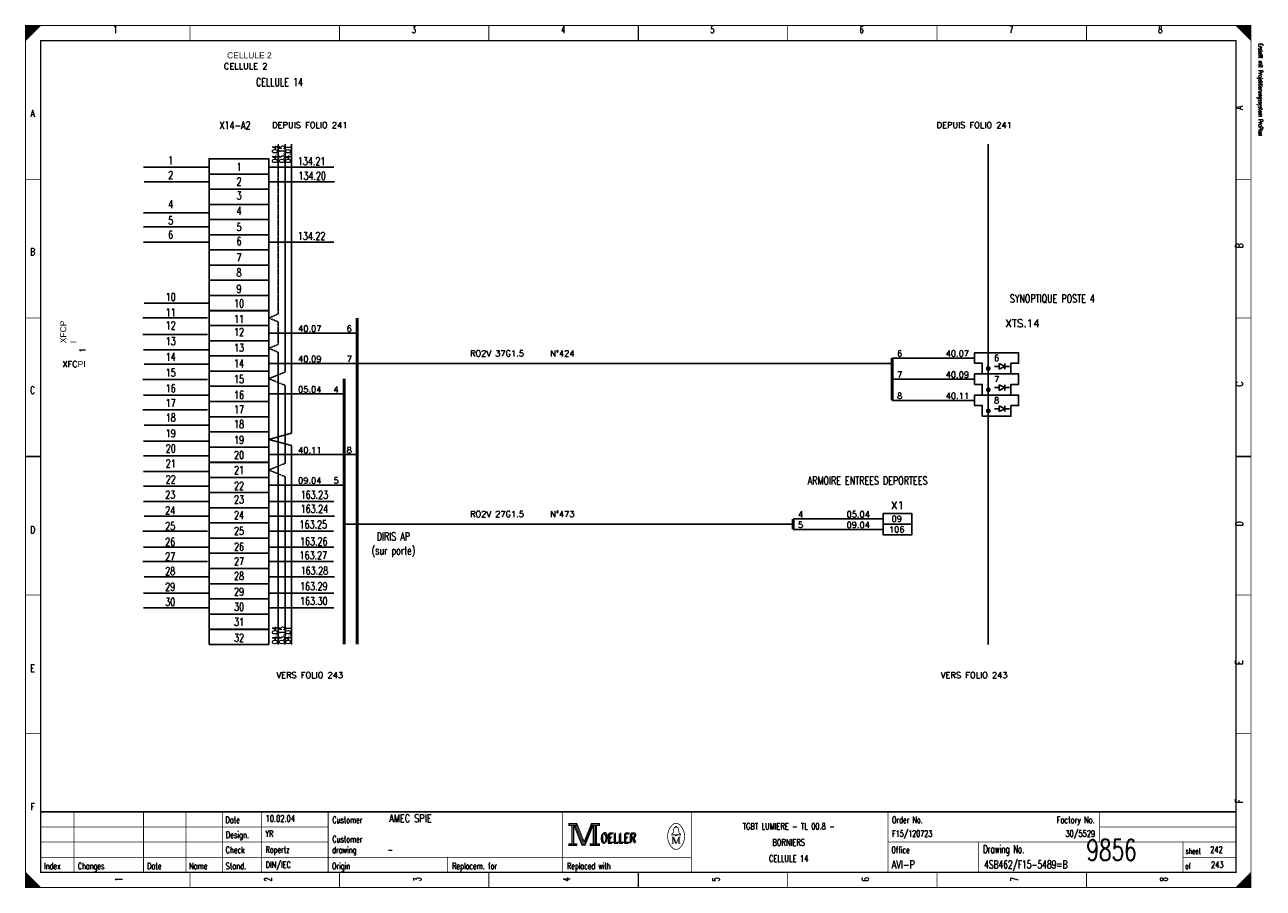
# Model space of a CAD drawing. Extents: x 0 to 409, y 0 to 285.
import ezdxf
from ezdxf.enums import TextEntityAlignment as Align

# ---------------------------------------------------------------- set-up
doc = ezdxf.new("R2010")
doc.units = 0
doc.header["$MEASUREMENT"] = 0
doc.linetypes.add('CONTINU', pattern=[0])
doc.linetypes.add('DISCONTINU', pattern=[0.15, 0.1, -0.05])
doc.layers.get('0').update_dxf_attribs({"color": 9, "linetype": 'CONTINUOUS'})
for name, color, linetype in [('POINTILLE', 5, 'DISCONTINU'), ('SCH-3', 3, 'CONTINU'), ('TEXTE', 3, 'CONTINUOUS'), ('TRAIFIN', 1, 'CONTINUOUS'), ('TRAIGROS', 2, 'CONTINUOUS'), ('TRAIMOY', 4, 'CONTINUOUS')]:
    doc.layers.add(name, color=color, linetype=linetype)
doc.styles.get("Standard").update_dxf_attribs({"font": 'romans.shx', "bigfont": 'TXT.shx'})

# ---------------------------------------------------------------- blocks, each defined once
blk = doc.blocks.new('BRND')
at = {"layer": 'TRAIFIN'}
for p, q in [((0.8, -5.47), (0.8, -3.59)), ((0.8, -3.59), (2.68, -4.53)), ((2.68, -5.47), (2.68, -3.59)), ((-0.73, -4.53), (0.8, -4.53)), ((2.68, -4.53), (0.8, -5.47)), ((2.68, -4.53), (4.27, -4.53))]:
    blk.add_line(p, q, dxfattribs=at)
at = {"layer": 'TRAIMOY'}
blk.add_lwpolyline([(-4.75, -7), (-4.75, -3.5), (-7.25, -3.5), (-7.25, 0), (7.25, 0), (7.25, -3.5), (4.75, -3.5), (4.75, -7)], close=True, dxfattribs=at)

msp = doc.modelspace()

# ---------------------------------------------------------------- linework, layer by layer
at = {"color": 0, "linetype": 'Continuous'}
for p, q in [((38.98, 238.14), (60.31, 238.14)), ((80.59, 238.14), (101.92, 238.14)), ((39.16, 233.3), (60.49, 233.3)), ((80.77, 233.3), (102.1, 233.3)), ((38.98, 223.09), (60.31, 223.09)), ((38.98, 218.42), (60.31, 218.42)), ((38.98, 213.4), (60.31, 213.4)), ((80.59, 213.4), (101.92, 213.4)), ((39.16, 193.24), (60.49, 193.24)), ((38.8, 188.39), (60.13, 188.39)), ((38.8, 182.84), (60.13, 182.84)), ((38.98, 177.82), (60.31, 177.82)), ((39.16, 172.98), (60.49, 172.98)), ((38.8, 167.96), (60.13, 167.96)), ((38.98, 162.77), (60.31, 162.77)), ((38.8, 157.93), (60.13, 157.93)), ((39.16, 152.91), (60.49, 152.91)), ((38.98, 147.53), (60.31, 147.53)), ((38.98, 142.7), (60.31, 142.7)), ((38.98, 137.54), (60.31, 137.54)), ((38.98, 132.74), (60.31, 132.74)), ((38.98, 127.62), (60.31, 127.62)), ((80.59, 127.62), (101.92, 127.62)), ((39.16, 122.78), (60.49, 122.78)), ((80.77, 122.78), (102.1, 122.78)), ((38.8, 117.77), (60.13, 117.77)), ((80.41, 117.77), (101.74, 117.77)), ((38.98, 112.57), (60.31, 112.57)), ((80.59, 112.57), (101.92, 112.57)), ((38.8, 107.73), (60.13, 107.73)), ((80.41, 107.73), (101.74, 107.73)), ((39.16, 102.71), (60.49, 102.71)), ((80.77, 102.71), (102.1, 102.71)), ((38.98, 97.34), (60.31, 97.34)), ((80.59, 97.34), (101.92, 97.34)), ((38.98, 92.5), (60.31, 92.5)), ((80.59, 92.5), (101.92, 92.5))]:
    msp.add_line(p, q, dxfattribs=at)
at = {"color": 0, "const_width": 0.25, "flags": 128}
for points in [[(0, 285), (5, 285), (0, 280), (0, 285)], [(0, 142.5), (0, 285), (405, 285), (405, 0), (0, 0), (0, 142.5)], [(0.25, 285), (0.25, 280.25), (0.5, 280.5), (0.5, 285), (0.75, 285), (0.75, 280.75), (1, 281), (1, 285), (1.25, 285), (1.25, 281.25), (1.5, 281.5), (1.5, 285), (1.75, 285), (1.75, 281.75), (2, 282)], [(2, 282), (2, 285), (2.25, 285), (2.25, 282.25), (2.5, 282.5), (2.5, 285), (2.75, 285), (2.75, 282.75), (3, 283), (3, 285), (3.25, 285), (3.25, 283.25), (3.5, 283.5), (3.5, 285), (3.75, 285)], [(3.75, 285), (3.75, 283.75), (4, 284), (4, 285), (4.25, 285), (4.25, 284.25), (4.5, 284.5), (4.5, 285), (4.75, 285), (4.75, 284.75)], [(400, 285), (405, 280), (404.75, 280.25), (404.75, 285), (404.5, 285), (404.5, 280.5), (404.25, 280.75), (404.25, 285), (404, 285), (404, 281), (403.75, 281.25), (403.75, 285), (403.5, 285), (403.5, 281.5), (403.25, 281.75)], [(401.5, 283.5), (401.5, 285), (401.25, 285), (401.25, 283.75), (401, 284), (401, 285), (400.75, 285), (400.75, 284.25), (400.5, 284.5), (400.5, 285), (400.25, 285), (400.25, 284.75)], [(403.25, 281.75), (403.25, 285), (403, 285), (403, 282), (402.75, 282.25), (402.75, 285), (402.5, 285), (402.5, 282.5), (402.25, 282.75), (402.25, 285), (402, 285), (402, 283), (401.75, 283.25), (401.75, 285), (401.5, 285)], [(179.5, 21.2), (179.5, 20.5), (180.5, 20.5), (180.5, 14.5), (179.5, 14.5), (179.5, 13.8), (182.2, 13.8), (182.2, 14.5), (181.2, 14.5), (181.2, 20.5), (182.2, 20.5), (182.2, 21.2), (179.5, 21.2)], [(180.7, 20.7), (180.7, 14.3), (181, 14.3), (181, 20.7)], [(181.2, 20.5), (183.9, 13.8), (184.9, 13.8), (187.6, 20.5)], [(181.8, 20.5), (184.2, 14.6), (184.6, 14.6)], [(182.2, 21.2), (184.6, 15.2), (187, 21.2)], [(182.2, 20.5), (184.4, 14.9), (184.7, 14.9)], [(184.6, 14.2), (184.9, 14.2), (187.4, 20.5)], [(184.6, 14.6), (184.8, 14.6), (187.2, 20.5)], [(187.6, 20.5), (187.6, 14.5), (186.6, 14.5), (186.6, 13.8), (187.1, 13.8)], [(187, 21.2), (187, 20.5), (188, 20.5), (188, 14.5), (187, 14.5), (187, 13.8), (189.7, 13.8), (189.7, 14.5), (188.7, 14.5), (188.7, 20.5), (189.7, 20.5), (189.7, 21.2), (187, 21.2)], [(187.8, 20.7), (187.8, 14.3), (188.3, 14.3), (188.3, 20.7), (188.5, 20.7), (188.5, 14.3)], [(214.8, 17.4), (213.5, 17.4), (213.5, 17.6), (214, 18), (214.3, 19.6)], [(213.9, 16.7), (213.9, 14.6), (213.5, 14.6)], [(213.9, 16.7), (214.8, 14.6), (215.1, 14.6)], [(214.8, 19.9), (214.8, 20.2), (215.2, 20.2), (215.2, 19.9)], [(215.2, 17.4), (216.5, 17.4), (216.5, 17.6), (216, 18), (215.7, 19.6)], [(0, 5), (0, 0), (5, 0), (0, 5), (0.25, 4.75), (0.25, 0), (0.5, 0), (0.5, 4.5), (0.75, 4.25), (0.75, 0), (1, 0), (1, 4), (1.25, 3.75), (1.25, 0), (1.5, 0)], [(404.75, 4.75), (404.75, 0), (404.5, 0), (404.5, 4.5), (404.25, 4.25), (404.25, 0), (404, 0), (404, 4), (403.75, 3.75), (403.75, 0), (403.5, 0), (403.5, 3.5), (403.25, 3.25), (403.25, 0), (403, 0)], [(1.5, 0), (1.5, 3.5), (1.75, 3.25), (1.75, 0), (2, 0), (2, 3), (2.25, 2.75), (2.25, 0), (2.5, 0), (2.5, 2.5), (2.75, 2.25), (2.75, 0), (3, 0), (3, 2), (3.25, 1.75)], [(3.25, 1.75), (3.25, 0), (3.5, 0), (3.5, 1.5), (3.75, 1.25), (3.75, 0), (4, 0), (4, 1), (4.25, 0.75), (4.25, 0), (4.5, 0), (4.5, 0.5), (4.75, 0.25)], [(401.25, 1.25), (401.25, 0), (401, 0), (401, 1), (400.75, 0.75), (400.75, 0), (400.5, 0), (400.5, 0.5), (400.25, 0.25), (400.25, 0)], [(403, 0), (403, 3), (402.75, 2.75), (402.75, 0), (402.5, 0), (402.5, 2.5), (402.25, 2.25), (402.25, 0), (402, 0), (402, 2), (401.75, 1.75), (401.75, 0), (401.5, 0), (401.5, 1.5), (401.25, 1.25)]]:
    msp.add_lwpolyline(points, dxfattribs=at)
at = {"color": 0, "flags": 128}
for points, const_width in [([(0, 285), (405, 285), (405, 0), (0, 0)], 0.25), ([(5, 280), (400, 280), (400, 5), (5, 5)], 0.5), ([(5, 280), (400, 280), (400, 5), (5, 5)], 0.25), ([(179.7, 21), (182, 21), (182, 20.7), (179.7, 20.7)], 0.25), ([(187.2, 21), (189.5, 21), (189.5, 20.7), (187.2, 20.7)], 0.25), ([(214.8, 17.4), (215.2, 17.4), (215.2, 17.1), (214.8, 17.1)], 0.25), ([(179.7, 14.3), (182, 14.3), (182, 14), (179.7, 14)], 0.25), ([(186.8, 14.3), (189.5, 14.3), (189.5, 14), (186.8, 14)], 0.25)]:
    msp.add_lwpolyline(points, close=True, dxfattribs=dict(at, const_width=const_width))
at = {"color": 0}
for points, const_width in [([(54.38, 285), (54.38, 280)], 0.25), ([(103.75, 285), (103.75, 280)], 0.25), ([(153.12, 285), (153.12, 280)], 0.25), ([(202.5, 280), (202.5, 285)], 0.5), ([(202.5, 285), (202.5, 280)], 0.25), ([(251.88, 285), (251.88, 280)], 0.25), ([(301.25, 285), (301.25, 280)], 0.25), ([(350.62, 285), (350.62, 280)], 0.25), ([(0, 234.17), (5, 234.17)], 0.25), ([(405, 234.17), (400, 234.17)], 0.25), ([(0, 188.33), (5, 188.33)], 0.25), ([(405, 188.33), (400, 188.33)], 0.25), ([(5, 142.5), (0, 142.5)], 0.5), ([(0, 142.5), (5, 142.5)], 0.25), ([(400, 142.5), (405, 142.5)], 0.5), ([(405, 142.5), (400, 142.5)], 0.25), ([(0, 96.67), (5, 96.67)], 0.25), ([(405, 96.67), (400, 96.67)], 0.25), ([(0, 50.83), (5, 50.83)], 0.25), ([(405, 50.83), (400, 50.83)], 0.25), ([(400, 25), (5, 25)], 0.5), ([(16, 5), (16, 25)], 0.25), ([(39, 5), (39, 25)], 0.25), ([(53, 5), (53, 25)], 0.25), ([(65, 25), (65, 5)], 0.25), ([(78, 25), (78, 5)], 0.25), ([(100, 25), (100, 5)], 0.25), ([(177.5, 25), (177.5, 5)], 0.25), ([(220, 25), (220, 5)], 0.25), ([(285, 25), (285, 5)], 0.25), ([(355, 25), (355, 15)], 0.25), ([(181.5, 20.5), (184, 14.2)], 0.25), ([(184.7, 14.9), (187, 20.6)], 0.25), ([(5, 20), (100, 20)], 0.25), ([(213.5, 16.7), (214.2, 16.7)], 0.25), ([(214.2, 16.7), (215.1, 14.6)], 0.25), ([(214.6, 19.9), (215.5, 19.9)], 0.25), ([(215.1, 14.6), (215.9, 16.7)], 0.25), ([(215.9, 14.6), (215.9, 16.7)], 0.25), ([(215.9, 16.7), (216.5, 16.7)], 0.25), ([(216.1, 16.7), (216.1, 14.6)], 0.25), ([(355, 20), (400, 20)], 0.25), ([(5, 15), (100, 15)], 0.25), ([(184, 14.2), (184.6, 14.2)], 0.25), ([(213.9, 14.6), (214.3, 14.6)], 0.25), ([(216.5, 14.6), (215.7, 14.6)], 0.25), ([(285, 15), (400, 15)], 0.25), ([(315, 15), (315, 5)], 0.25), ([(382.5, 15), (382.5, 5)], 0.25), ([(5, 10), (220, 10)], 0.25), ([(139.5, 10), (139.5, 5)], 0.25), ([(382.5, 10), (400, 10)], 0.25), ([(54.38, 0), (54.38, 5)], 0.25), ([(103.75, 0), (103.75, 5)], 0.25), ([(153.12, 0), (153.12, 5)], 0.25), ([(202.5, 5), (202.5, 0)], 0.5), ([(202.5, 0), (202.5, 5)], 0.25), ([(251.88, 0), (251.88, 5)], 0.25), ([(301.25, 0), (301.25, 5)], 0.25), ([(350.62, 0), (350.62, 5)], 0.25), ([(405, 5), (400, 0)], 0.25), ([(4.75, 0), (4.75, 0.25)], 0.25)]:
    msp.add_lwpolyline(points, dxfattribs=dict(at, const_width=const_width))
at = {"color": 0, "linetype": 'Continuous'}
for points in [[(60.66, 235.9), (60.66, 240.92), (80.38, 240.92), (80.38, 235.9)], [(60.66, 230.88), (60.66, 235.9), (80.38, 235.9), (80.38, 230.88)], [(60.66, 225.86), (60.66, 230.88), (80.38, 230.88), (80.38, 225.86)], [(60.66, 220.84), (60.66, 225.86), (80.38, 225.86), (80.38, 220.84)], [(60.66, 215.82), (60.66, 220.84), (80.38, 220.84), (80.38, 215.82)], [(60.66, 210.8), (60.66, 215.82), (80.38, 215.82), (80.38, 210.8)], [(60.66, 205.78), (60.66, 210.8), (80.38, 210.8), (80.38, 205.78)], [(60.66, 200.76), (60.66, 205.78), (80.38, 205.78), (80.38, 200.76)], [(60.66, 195.73), (60.66, 200.76), (80.38, 200.76), (80.38, 195.73)], [(60.66, 190.71), (60.66, 195.73), (80.38, 195.73), (80.38, 190.71)], [(60.66, 185.79), (60.66, 190.81), (80.38, 190.81), (80.38, 185.79)], [(60.66, 180.77), (60.66, 185.79), (80.38, 185.79), (80.38, 180.77)], [(60.66, 175.75), (60.66, 180.77), (80.38, 180.77), (80.38, 175.75)], [(60.66, 170.73), (60.66, 175.75), (80.38, 175.75), (80.38, 170.73)], [(60.66, 165.71), (60.66, 170.73), (80.38, 170.73), (80.38, 165.71)], [(60.66, 160.68), (60.66, 165.71), (80.38, 165.71), (80.38, 160.68)], [(60.66, 155.66), (60.66, 160.68), (80.38, 160.68), (80.38, 155.66)], [(60.66, 150.64), (60.66, 155.66), (80.38, 155.66), (80.38, 150.64)], [(60.66, 145.62), (60.66, 150.64), (80.38, 150.64), (80.38, 145.62)], [(60.66, 140.6), (60.66, 145.62), (80.38, 145.62), (80.38, 140.6)], [(60.66, 135.53), (60.66, 140.55), (80.38, 140.55), (80.38, 135.53)], [(60.66, 130.55), (60.66, 135.57), (80.38, 135.57), (80.38, 130.55)], [(60.66, 125.55), (60.66, 130.57), (80.38, 130.57), (80.38, 125.55)], [(60.66, 120.53), (60.66, 125.55), (80.38, 125.55), (80.38, 120.53)], [(60.66, 115.51), (60.66, 120.53), (80.38, 120.53), (80.38, 115.51)], [(60.66, 110.49), (60.66, 115.51), (80.38, 115.51), (80.38, 110.49)], [(60.66, 105.46), (60.66, 110.49), (80.38, 110.49), (80.38, 105.46)], [(60.66, 100.44), (60.66, 105.46), (80.38, 105.46), (80.38, 100.44)], [(60.66, 95.42), (60.66, 100.44), (80.38, 100.44), (80.38, 95.42)], [(60.66, 90.4), (60.66, 95.42), (80.38, 95.42), (80.38, 90.4)], [(60.66, 85.33), (60.66, 90.35), (80.38, 90.35), (80.38, 85.33)], [(60.66, 80.36), (60.66, 85.38), (80.38, 85.38), (80.38, 80.36)]]:
    msp.add_lwpolyline(points, close=True, dxfattribs=at)
at = {"color": 0, "const_width": 0.25, "flags": 128}
for points in [[(213.5, 20.39, 0.373815), (213.49, 13.43, 0.373815)], [(216.49, 20.4, 0.530775), (213.51, 20.41, 0.530775)], [(216.5, 13.4, 0.378582), (216.46, 20.44, 0.378582)], [(214.6, 19.9, 0.414214), (214.3, 19.6, 0.414214)], [(215.7, 19.6, 0.414214), (215.4, 19.9, 0.414214)], [(213.5, 13.4, 0.532213), (216.49, 13.39, 0.532213)]]:
    msp.add_lwpolyline(points, format="xyb", dxfattribs=at)
at = {"layer": 'POINTILLE', "color": 0, "const_width": 0.5}
for points in [[(286.41, 173.24), (109.63, 173.24)], [(253.66, 120.13), (105.3, 120.13)]]:
    msp.add_lwpolyline(points, dxfattribs=at)
at = {"layer": 'TRAIFIN', "color": 0, "linetype": 'DISCONTINU'}
for p, q in [((83.53, 245.8), (83.53, 189.59)), ((83.53, 189.59), (80.38, 188.3)), ((83.53, 187.02), (80.38, 188.3)), ((83.53, 187.02), (83.53, 179.55)), ((83.53, 179.55), (80.38, 178.26)), ((83.53, 176.97), (80.38, 178.26)), ((85.83, 170.45), (80.38, 168.22)), ((85.83, 165.99), (80.38, 168.22)), ((85.83, 140.27), (80.38, 138.04)), ((85.83, 135.81), (80.38, 138.04))]:
    msp.add_line(p, q, dxfattribs=at)
at = {"layer": 'TRAIFIN', "color": 0}
for p, q in [((85.83, 170.45), (85.83, 245.8)), ((87.91, 150.17), (87.91, 245.8)), ((87.91, 150.17), (87.91, 215.86)), ((109.63, 183.28), (80.38, 183.28)), ((83.53, 80.37), (83.53, 176.97)), ((109.63, 173.24), (80.38, 173.24)), ((313.66, 175.06), (286.41, 175.06)), ((313.66, 168.06), (286.41, 168.06)), ((85.83, 140.27), (85.83, 165.99)), ((105.3, 163.19), (80.38, 163.19)), ((313.66, 161.06), (286.41, 161.06)), ((87.91, 150.17), (80.38, 148.13)), ((87.91, 146.09), (80.38, 148.13)), ((87.91, 80.39), (87.91, 146.09)), ((87.91, 80.39), (87.91, 146.09)), ((109.63, 143.11), (80.38, 143.11)), ((85.83, 80.37), (85.83, 135.81)), ((105.3, 133.06), (80.38, 133.06)), ((283.41, 121.88), (253.66, 121.88)), ((283.41, 118.38), (253.66, 118.38))]:
    msp.add_line(p, q, dxfattribs=at)
at = {"layer": 'TRAIFIN', "color": 0, "const_width": 0.72}
for points in [[(317.72, 171.56, 1), (318.6, 171.56, 1)], [(317.72, 164.56, 1), (318.6, 164.56, 1)], [(317.72, 157.56, 1), (318.6, 157.56, 1)]]:
    msp.add_lwpolyline(points, format="xyb", close=True, dxfattribs=at)
at = {"layer": 'TRAIGROS', "color": 0}
msp.add_line((318.16, 245.8), (318.16, 80.36), dxfattribs=at)
at = {"layer": 'TRAIGROS', "color": 0, "const_width": 1}
for points in [[(109.63, 188.3), (109.63, 80.36)], [(286.41, 175.06), (286.41, 161.06)], [(105.3, 168.22), (105.3, 80.39)], [(253.66, 121.88), (253.66, 118.38)]]:
    msp.add_lwpolyline(points, dxfattribs=at)
at = {"layer": 'TRAIMOY', "color": 0}
for points in [[(283.41, 123.63), (292.91, 123.63), (292.91, 120.13), (283.41, 120.13)], [(283.41, 120.13), (292.91, 120.13), (292.91, 116.63), (283.41, 116.63)]]:
    msp.add_lwpolyline(points, close=True, dxfattribs=at)

# ---------------------------------------------------------------- block references
at = {"layer": 'SCH-3', "color": 0}
for p in [(320.91, 176.81), (320.91, 169.81), (320.91, 162.81)]:
    msp.add_blockref('BRND', p, dxfattribs=at)

# ---------------------------------------------------------------- texts
at = {"color": 0}
for s, height, width, p in [('1', 2.38, 0.672, (29.65, 284.86)), ('3', 2.38, 0.672, (128.32, 284.86)), ('4', 2.38, 0.672, (177.66, 284.86)), ('5', 2.38, 0.672, (226.99, 284.86)), ('6', 2.38, 0.672, (276.32, 284.86)), ('7', 2.38, 0.672, (325.66, 284.86)), ('8', 2.38, 0.672, (374.99, 284.86)), ('CELLULE 14', 2.619, 0.736, (83.93, 267.6)), ('A', 2.38, 0.76, (2.33, 257.17)), ('X14-A2', 2.619, 0.736, (69.25, 253.3)), ('1', 2.62, 0.736, (47.97, 241.72)), ('134.21', 2.619, 0.736, (94.55, 241.45)), ('1', 2.62, 0.736, (70.57, 239.57)), ('2', 2.62, 0.736, (47.97, 236.88)), ('2', 2.62, 0.736, (70.57, 234.73)), ('134.20', 2.619, 0.736, (94.73, 236.61)), ('3', 2.62, 0.736, (70.57, 230.07)), ('4', 2.62, 0.736, (47.97, 227.21)), ('5', 2.62, 0.736, (47.97, 221.83)), ('4', 2.62, 0.736, (70.57, 225.05)), ('6', 2.62, 0.736, (47.97, 217.16)), ('5', 2.62, 0.736, (70.57, 219.68)), ('6', 2.62, 0.736, (70.57, 215.01)), ('134.22', 2.619, 0.736, (94.55, 216.71)), ('B', 2.38, 0.76, (2.33, 211.39)), ('7', 2.62, 0.736, (70.57, 209.63)), ('8', 2.62, 0.736, (70.57, 204.62)), ('10', 2.619, 0.736, (47.97, 196.55)), ('9', 2.62, 0.736, (70.57, 199.24)), ('10', 2.619, 0.736, (70.57, 194.4)), ('SYNOPTIQUE POSTE 4', 2.6194, 0.736, (339.34, 196.04)), ('11', 2.619, 0.736, (47.97, 191.43)), ('11', 2.619, 0.736, (70.57, 189.28)), ('12', 2.619, 0.736, (47.97, 187.13)), ('12', 2.619, 0.736, (70.57, 184.98)), ('13', 2.619, 0.736, (47.97, 181.94)), ('14', 2.619, 0.736, (47.97, 176.74)), ('13', 2.619, 0.736, (70.57, 179.79)), ('14', 2.619, 0.736, (70.57, 174.59)), ('15', 2.619, 0.736, (47.97, 171.54)), ('15', 2.619, 0.736, (70.57, 169.39)), ('C', 2.38, 0.76, (2.33, 165.61)), ('16', 2.619, 0.736, (47.97, 166.35)), ('16', 2.619, 0.736, (70.57, 164.19)), ('17', 2.619, 0.736, (47.97, 161.51)), ('18', 2.619, 0.736, (47.97, 156.67)), ('17', 2.619, 0.736, (70.57, 159.36)), ('19', 2.619, 0.736, (47.97, 151.47)), ('18', 2.619, 0.736, (70.57, 154.52)), ('19', 2.619, 0.736, (70.57, 149.32)), ('20', 2.619, 0.736, (47.97, 146.45)), ('20', 2.619, 0.736, (70.57, 144.3)), ('21', 2.619, 0.736, (47.97, 141.48)), ('21', 2.619, 0.736, (70.57, 139.33)), ('22', 2.619, 0.736, (47.97, 136.24)), ('ARMOIRE ENTREES DEPORTEES', 2.6194, 0.736, (278.27, 135.86)), ('23', 2.619, 0.736, (47.8, 131.2)), ('22', 2.619, 0.736, (70.57, 134.09)), ('163.23', 2.619, 0.736, (95.45, 131.16)), ('23', 2.619, 0.736, (70.57, 129.59)), ('24', 2.619, 0.736, (47.8, 126)), ('24', 2.619, 0.736, (70.57, 124.39)), ('163.24', 2.619, 0.736, (95.45, 126.5)), ('D', 2.38, 0.76, (2.33, 119.47)), ('25', 2.619, 0.736, (47.8, 120.81)), ('25', 2.619, 0.736, (70.57, 119.19)), ('163.25', 2.619, 0.736, (95.09, 121.34)), ('26', 2.619, 0.736, (47.8, 115.61)), ('163.26', 2.619, 0.736, (95.27, 115.74)), ('DIRIS AP', 2.619, 0.736, (121.56, 117.37)), ('27', 2.619, 0.736, (47.8, 110.77)), ('26', 2.619, 0.736, (70.57, 114)), ('163.27', 2.619, 0.736, (95.09, 111.12)), ('(sur porte)', 2.6194, 0.736, (121.56, 112.71)), ('27', 2.619, 0.736, (70.57, 109.16)), ('28', 2.619, 0.736, (47.8, 105.93)), ('28', 2.619, 0.736, (70.57, 104.32)), ('163.28', 2.619, 0.736, (95.45, 106.06)), ('29', 2.619, 0.736, (47.8, 100.74)), ('29', 2.619, 0.736, (70.57, 99.12)), ('163.29', 2.619, 0.736, (95.27, 100.9)), ('30', 2.619, 0.736, (47.8, 95.72)), ('30', 2.619, 0.736, (70.57, 94.11)), ('163.30', 2.619, 0.736, (95.27, 96.02)), ('31', 2.619, 0.736, (70.57, 89.13)), ('32', 2.619, 0.736, (70.57, 83.89)), ('E', 2.38, 0.76, (2.33, 73.68)), ('F', 2.38, 0.76, (2.33, 27.9)), ('TGBT LUMIERE - TL 00.8 -', 2.1431, 0.7536, (252.19, 21.3)), ('BORNIERS', 2.143, 0.76, (252.19, 15.97)), ('CELLULE 14', 2.143, 0.681231, (252.19, 10.65))]:
    msp.add_text(s, height=height, dxfattribs=dict(at, width=width)).set_placement(p, align=Align.TOP_CENTER)
at = {"color": 0, "width": 0.622634}
msp.add_text('Erstellt mit Projektierungssystem ProPlan', height=1.4287, rotation=270, dxfattribs=at).set_placement((407.02, 279.06), align=Align.BOTTOM_LEFT)
at = {"color": 0, "width": 0.76}
for s, p in [('A', (399.91, 257.17)), ('B', (399.91, 211.39)), ('C', (399.92, 165.61)), ('D', (399.92, 119.47)), ('E', (399.91, 73.68)), ('F', (399.91, 27.9))]:
    msp.add_text(s, height=2.38, rotation=90, dxfattribs=at).set_placement(p, align=Align.TOP_LEFT)
at = {"color": 0}
for s, height, width, p in [('04.04', 1.676, 0.736, (81.55, 242.48)), ('03.15', 1.676, 0.736, (83.86, 242.48)), ('04.01', 1.676, 0.736, (85.94, 242.48)), ('04.04', 1.676, 0.736, (81.55, 83.43)), ('03.15', 1.676, 0.736, (83.86, 83.43)), ('04.01', 1.676, 0.736, (85.94, 83.43)), ('1', 2.38, 0.672, (29.65, 2.7)), ('2', 2.38, 0.672, (78.99, 2.7)), ('3', 2.38, 0.672, (128.32, 2.7)), ('4', 2.38, 0.672, (177.66, 2.7)), ('5', 2.38, 0.672, (226.99, 2.7)), ('6', 2.38, 0.672, (276.32, 2.7)), ('7', 2.38, 0.672, (325.66, 2.7)), ('8', 2.38, 0.672, (374.99, 2.7))]:
    msp.add_text(s, height=height, rotation=90, dxfattribs=dict(at, width=width)).set_placement(p, align=Align.TOP_CENTER)
for s, height, width, p in [('Date', 2.143, 0.64, (66.05, 23.42)), ('Customer', 2.143, 0.62, (101.4, 23.42)), ('Order No.', 2.143, 0.656889, (286.33, 23.42)), ('Design.', 2.143, 0.636571, (66.19, 18.46)), ('Customer', 2.143, 0.62, (101.4, 17.04)), ('OELLER', 3.096, 0.76, (189.96, 17.75)), ('OELLER', 3.096, 0.76, (189.96, 17.75)), ('OELLER', 3.096, 0.76, (190.32, 18.1)), ('Check', 2.143, 0.632, (66.12, 13.49)), ('drawing', 2.143, 0.6, (101.33, 13.49)), ('Office', 2.143, 0.626667, (286.15, 13.49)), ('Drawing No.', 2.6194, 0.646545, (316.43, 13.98)), ('sheet', 1.905, 0.6, (383.38, 12.99)), ('Index', 2.143, 0.632, (6.09, 8.16)), ('Changes', 2.143, 0.622857, (17.26, 8.16)), ('Stand.', 2.143, 0.642667, (66.12, 8.16)), ('Origin', 2.143, 0.626667, (101.27, 8.16)), ('Replacem. for', 2.1431, 0.627077, (140.97, 8.16)), ('Replaced with', 2.1431, 0.619692, (178.95, 8.16)), ('of', 1.905, 0.6, (383.23, 8.02)), ('Date', 2.143, 0.64, (40.15, 8.16)), ('Name', 2.143, 0.64, (54.04, 8.16))]:
    msp.add_text(s, height=height, dxfattribs=dict(at, width=width)).set_placement(p, align=Align.TOP_LEFT)
for s, height, width, p in [('10.02.04', 2.143, 0.678, (79.34, 21.08)), ('AMEC SPIE', 2.619, 0.752889, (120.16, 20.77)), ('YR', 2.143, 0.626667, (79.27, 16.11)), ('F15/120723', 2.143, 0.6832, (286.39, 16.11)), ('Ropertz', 2.143, 0.622857, (79.32, 10.79)), ('-', 2.14, 0.696, (119.65, 10.79)), ('9856', 7, 0.6928, (350.58, 6.78)), ('242', 2.143, 0.672, (391.5, 10.79)), ('DIN/IEC', 2.143, 0.750857, (79.35, 5.82)), ('AVI-P', 2.619, 0.7472, (286.24, 5.51)), ('4SB462/F15-5489=B', 2.6194, 0.6928, (316.79, 5.51)), ('243', 2.143, 0.672, (391.77, 5.82))]:
    msp.add_text(s, height=height, dxfattribs=dict(at, width=width)).set_placement(p, align=Align.BOTTOM_LEFT)
at = {"color": 0, "width": 0.646545}
msp.add_text('Factory No.', height=2.1431, dxfattribs=at).set_placement((353.35, 23.42), align=Align.TOP_RIGHT)
at = {"color": 0, "width": 0.675429}
msp.add_text('30/5529', height=2.143, dxfattribs=at).set_placement((353.46, 16.11), align=Align.BOTTOM_RIGHT)
at = {"linetype": 'Continuous', "char_height": 2, "attachment_point": 1}
for s, insert, width in [('{\\fArial|b0|i0|c0|p34;CELLULE 2}', (66.61, 276.14), 67.0761), ('CELLULE 2', (65.54, 272.55), 64.2066), ('XFC{\\fArial|b0|i0|c0|p34;PI}', (12.17, 174.04), 3.7664)]:
    msp.add_mtext(s, dxfattribs=dict(at, insert=insert, width=width))
at = {"linetype": 'Continuous', "char_height": 2, "attachment_point": 1, "rotation": 90}
for s, insert, width in [('{\\fArial|b0|i0|c0|p34;XFCP\\PI}', (11.45, 179.96), 3.7664), ('1', (17.84, 176.83), 3.9457)]:
    msp.add_mtext(s, dxfattribs=dict(at, insert=insert, width=width))
at = {"layer": 'TEXTE', "color": 0}
for s, p in [('DEPUIS FOLIO 241', (93.93, 252.08)), ('DEPUIS FOLIO 241', (313.51, 252.08)), ('40.07', (93.93, 184.78)), ('6', (106.96, 184.78)), ('40.09', (93.93, 174.74)), ('7', (106.96, 174.74)), ('6', (288.88, 176.56)), ('40.07', (307.94, 176.56)), ('6', (320.91, 175.06)), ('7', (288.88, 169.56)), ('40.09', (307.94, 169.56)), ('7', (320.91, 168.06)), ('05.04', (93.93, 164.69)), ('4', (102.64, 164.69)), ('8', (288.88, 162.56)), ('40.11', (307.94, 162.56)), ('8', (320.91, 161.06)), ('40.11', (93.93, 144.61)), ('8', (106.96, 144.61)), ('09.04', (93.93, 134.56)), ('5', (102.64, 134.56)), ('4', (256.13, 123.38)), ('05.04', (275.19, 123.38)), ('09', (287.91, 121.88)), ('5', (256.13, 119.88)), ('09.04', (275.19, 119.88)), ('106', (287.91, 118.38)), ('VERS FOLIO 243', (93.93, 70.21)), ('VERS FOLIO 243', (313.51, 70.21))]:
    msp.add_text(s, height=2, dxfattribs=at).set_placement(p, align=Align.MIDDLE)
for s, p in [('XTS.14', (329.45, 185.3)), ('X1', (288.16, 125.12))]:
    msp.add_text(s, height=2.5, dxfattribs=at).set_placement(p, align=Align.CENTER)
for s, p in [('RO2V 37G1.5', (146.9, 175.59)), ('N°424', (173.36, 175.59)), ('RO2V 27G1.5', (146.9, 122.48)), ('N°473', (173.36, 122.48))]:
    msp.add_text(s, height=2, dxfattribs=at).set_placement(p)

doc.saveas('drawing.dxf')
